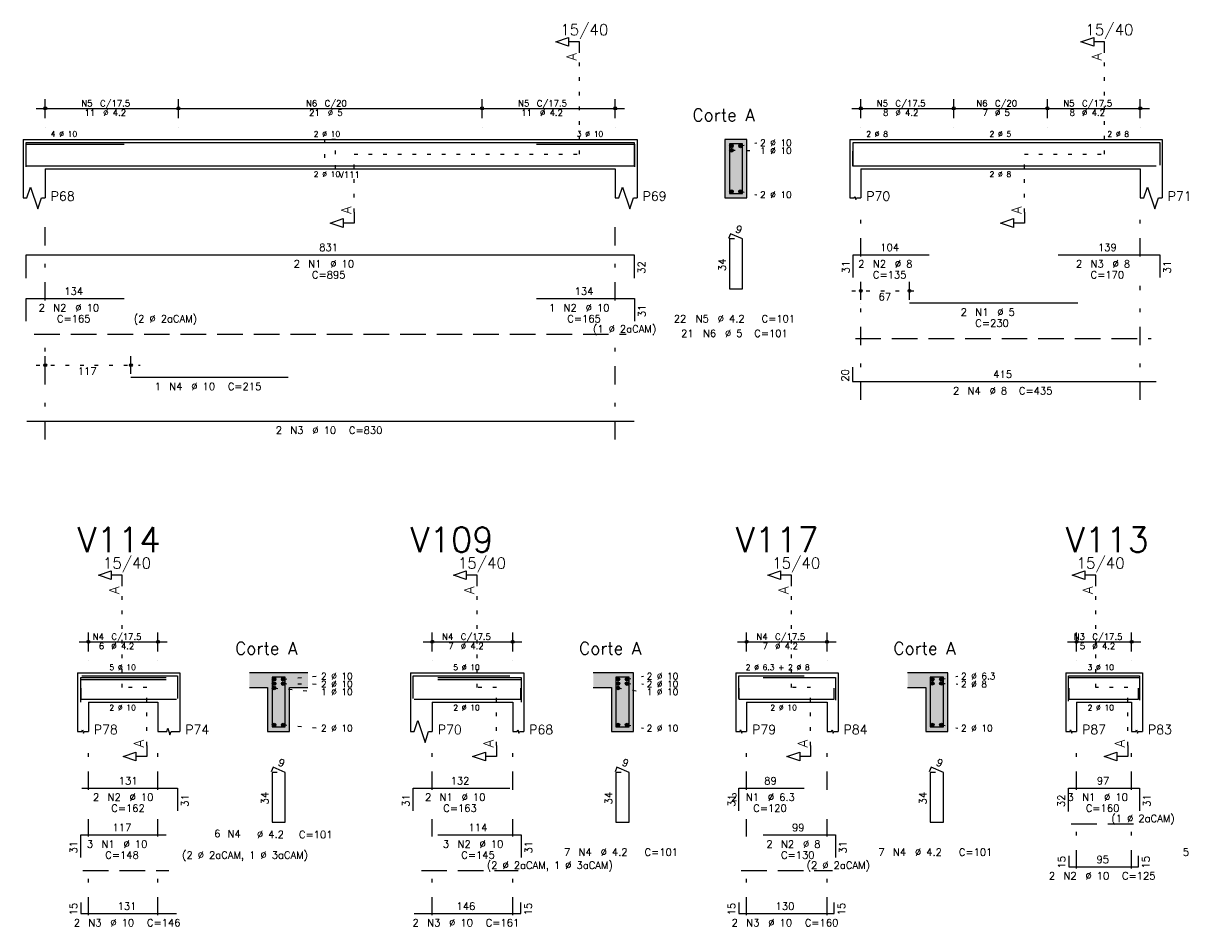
# Model space of a CAD drawing. Extents: x 0 to 119, y 0 to 84.
# Tile 8 of 11: x 69 to 101, y 42 to 67. Entities that reach past the tile are written whole.
import ezdxf

# ---------------------------------------------------------------- set-up
doc = ezdxf.new("R2010")
doc.units = 0
doc.header["$MEASUREMENT"] = 0
for name, pattern in [('ESTILO_TQS_0001', [1, 0.7, -0.3]), ('ESTILO_TQS_0002', [0.4, 0.1, -0.3]), ('ESTILO_TQS_0003', [1.5, 0.5, -0.4, 0.1, -0.5])]:
    doc.linetypes.add(name, pattern=pattern)
for name, color, linetype in [('1', 1, 'CONTINUOUS'), ('2', 2, 'CONTINUOUS'), ('4', 4, 'CONTINUOUS'), ('6', 6, 'CONTINUOUS'), ('7', 7, 'CONTINUOUS'), ('9', 9, 'CONTINUOUS')]:
    doc.layers.add(name, color=color, linetype=linetype)
doc.styles.get("Standard").update_dxf_attribs({"font": 'ROMANS.SHX'})

msp = doc.modelspace()

# ---------------------------------------------------------------- linework, layer by layer
at = {"layer": '1', "linetype": 'ESTILO_TQS_0002'}
for p, q in [((84.072, 63.32), (84.072, 66.09)), ((98.425, 63.32), (98.425, 66.09)), ((88.222, 63.425), (88.917, 63.414)), ((88.472, 63.545), (88.917, 63.63)), ((77.907, 61.735), (77.907, 63.32)), ((77.907, 63.32), (84.072, 63.32)), ((96.23, 61.735), (96.23, 63.32)), ((96.23, 63.32), (98.425, 63.32)), ((88.472, 62.295), (88.917, 62.21)), ((91.51, 59.58), (93.34, 59.58)), ((69.217, 57.55), (72.057, 57.55)), ((71.571, 48.74), (71.571, 51.51)), ((81.272, 48.74), (81.272, 51.51)), ((89.864, 48.74), (89.864, 51.51)), ((98.185, 48.74), (98.185, 51.51)), ((72.246, 48.74), (71.571, 48.74)), ((72.246, 47.155), (72.246, 48.74)), ((75.971, 48.965), (76.916, 49.05)), ((75.971, 48.845), (76.916, 48.834)), ((81.797, 48.74), (81.272, 48.74)), ((81.797, 47.155), (81.797, 48.74)), ((85.372, 48.965), (85.817, 49.05)), ((85.372, 48.845), (85.817, 48.834)), ((90.389, 48.74), (89.864, 48.74)), ((90.389, 47.155), (90.389, 48.74)), ((93.964, 48.965), (94.409, 49.05)), ((93.964, 48.853), (94.409, 48.834)), ((99.06, 48.74), (98.185, 48.74)), ((99.06, 47.155), (99.06, 48.74)), ((75.721, 48.725), (76.916, 48.618)), ((85.122, 48.725), (85.817, 48.618)), ((75.971, 47.715), (76.916, 47.63)), ((85.372, 47.715), (85.817, 47.63)), ((93.964, 47.715), (94.409, 47.63))]:
    msp.add_line(p, q, dxfattribs=at)
at = {"layer": '1', "linetype": 'ESTILO_TQS_0001'}
for p, q in [((69.167, 58.395), (85.347, 58.395)), ((91.61, 58.275), (99.7, 58.275)), ((97.51, 45.015), (99.31, 45.015)), ((70.496, 43.735), (72.846, 43.735)), ((79.747, 43.735), (82.397, 43.735)), ((88.489, 43.735), (90.989, 43.735))]:
    msp.add_line(p, q, dxfattribs=at)
at = {"layer": '1', "linetype": 'ESTILO_TQS_0002'}
msp.add_lwpolyline([(77.097, 63.72), (77.097, 62.92), (77.397, 62.92), (77.397, 63.72), (77.097, 63.72)], dxfattribs=at)
at = {"layer": '1', "linetype": 'Continuous'}
for centre in [(88.222, 63.545), (88.222, 63.425), (88.472, 63.545), (88.222, 62.295), (88.472, 62.295), (75.721, 48.965), (75.721, 48.845), (75.721, 48.725), (75.971, 48.965), (75.971, 48.845), (85.122, 48.965), (85.122, 48.845), (85.122, 48.725), (85.372, 48.965), (85.372, 48.845), (93.714, 48.965), (93.714, 48.853), (93.964, 48.965), (93.964, 48.853), (75.721, 47.715), (75.971, 47.715), (85.122, 47.715), (85.372, 47.715), (93.714, 47.715), (93.964, 47.715)]:
    msp.add_circle(centre, 0.05, dxfattribs=at)
at = {"layer": '2', "linetype": 'Continuous'}
for p, q in [((69.467, 64.3), (69.467, 64.82)), ((73.107, 64.3), (73.107, 64.82)), ((73.107, 64.3), (73.107, 64.82)), ((81.407, 64.3), (81.407, 64.82)), ((81.407, 64.3), (81.407, 64.82)), ((85.047, 64.3), (85.047, 64.82)), ((91.76, 64.3), (91.76, 64.82)), ((94.3, 64.3), (94.3, 64.82)), ((94.3, 64.3), (94.3, 64.82)), ((96.86, 64.3), (96.86, 64.82)), ((96.86, 64.3), (96.86, 64.82)), ((99.4, 64.3), (99.4, 64.82)), ((69.217, 64.57), (73.357, 64.57)), ((72.857, 64.57), (81.657, 64.57)), ((81.157, 64.57), (85.297, 64.57)), ((91.51, 64.57), (94.55, 64.57)), ((94.05, 64.57), (97.11, 64.57)), ((96.61, 64.57), (99.65, 64.57)), ((69.467, 64.05), (69.467, 64.05)), ((73.107, 64.05), (73.107, 64.05)), ((73.107, 64.05), (73.107, 64.05)), ((81.407, 64.05), (81.407, 64.05)), ((81.407, 64.05), (81.407, 64.05)), ((85.047, 64.05), (85.047, 64.05)), ((91.76, 64.05), (91.76, 64.05)), ((94.3, 64.05), (94.3, 64.05)), ((94.3, 64.05), (94.3, 64.05)), ((96.86, 64.05), (96.86, 64.05)), ((96.86, 64.05), (96.86, 64.05)), ((99.4, 64.05), (99.4, 64.05)), ((68.867, 63.72), (68.867, 62.92)), ((68.867, 63.72), (69.467, 63.72)), ((69.467, 63.72), (85.047, 63.72)), ((85.047, 63.72), (85.647, 63.72)), ((85.647, 63.72), (85.647, 62.92)), ((88.647, 63.72), (88.047, 63.72)), ((88.047, 63.72), (88.047, 62.12)), ((88.647, 62.12), (88.647, 63.72)), ((91.46, 63.72), (91.46, 62.92)), ((91.46, 63.72), (91.76, 63.72)), ((91.76, 63.72), (99.4, 63.72)), ((99.4, 63.72), (100, 63.72)), ((100, 63.72), (100, 62.92)), ((68.867, 62.92), (68.867, 62.12)), ((69.467, 62.92), (85.047, 62.92)), ((69.467, 62.92), (69.467, 62.12)), ((85.047, 62.92), (85.047, 62.12)), ((85.647, 62.92), (85.647, 62.12)), ((91.46, 62.92), (91.46, 62.12)), ((91.76, 62.92), (99.4, 62.92)), ((91.76, 62.92), (91.76, 62.12)), ((99.4, 62.92), (99.4, 62.12)), ((100, 62.92), (100, 62.12)), ((88.047, 62.12), (88.647, 62.12)), ((91.76, 59.34), (91.76, 59.83)), ((93.09, 59.34), (93.09, 59.83)), ((91.76, 59.24), (91.76, 59.24)), ((93.09, 59.24), (93.09, 59.24)), ((69.467, 57.31), (69.467, 57.8)), ((71.807, 57.31), (71.807, 57.8)), ((69.467, 57.21), (69.467, 57.21)), ((71.807, 57.21), (71.807, 57.21)), ((70.646, 49.72), (70.646, 50.24)), ((72.546, 49.72), (72.546, 50.24)), ((80.047, 49.72), (80.047, 50.24)), ((82.247, 49.72), (82.247, 50.24)), ((88.639, 49.72), (88.639, 50.24)), ((90.839, 49.72), (90.839, 50.24)), ((97.66, 49.72), (97.66, 50.24)), ((99.16, 49.72), (99.16, 50.24)), ((70.396, 49.99), (72.796, 49.99)), ((79.797, 49.99), (82.497, 49.99)), ((88.389, 49.99), (91.089, 49.99)), ((97.41, 49.99), (99.41, 49.99)), ((70.646, 49.47), (70.646, 49.47)), ((72.546, 49.47), (72.546, 49.47)), ((80.047, 49.47), (80.047, 49.47)), ((82.247, 49.47), (82.247, 49.47)), ((88.639, 49.47), (88.639, 49.47)), ((90.839, 49.47), (90.839, 49.47)), ((97.66, 49.47), (97.66, 49.47)), ((99.16, 49.47), (99.16, 49.47)), ((70.346, 49.14), (70.346, 48.34)), ((70.346, 49.14), (70.646, 49.14)), ((70.646, 49.14), (72.546, 49.14)), ((72.546, 49.14), (73.146, 49.14)), ((73.146, 49.14), (73.146, 48.34)), ((76.646, 49.14), (75.046, 49.14)), ((79.447, 49.14), (79.447, 48.34)), ((79.447, 49.14), (80.047, 49.14)), ((80.047, 49.14), (82.247, 49.14)), ((82.247, 49.14), (82.547, 49.14)), ((82.547, 49.14), (82.547, 48.34)), ((85.547, 49.14), (84.447, 49.14)), ((85.547, 47.54), (85.547, 49.14)), ((88.339, 49.14), (88.339, 48.34)), ((88.339, 49.14), (88.639, 49.14)), ((88.639, 49.14), (90.839, 49.14)), ((90.839, 49.14), (91.139, 49.14)), ((91.139, 49.14), (91.139, 48.34)), ((94.139, 49.14), (93.039, 49.14)), ((94.139, 47.54), (94.139, 49.14)), ((97.36, 49.14), (97.36, 48.34)), ((97.36, 49.14), (97.66, 49.14)), ((97.66, 49.14), (99.16, 49.14)), ((99.16, 49.14), (99.46, 49.14)), ((99.46, 49.14), (99.46, 48.34)), ((75.046, 48.74), (75.546, 48.74)), ((75.546, 48.74), (75.546, 47.54)), ((76.146, 47.54), (76.146, 48.74)), ((76.146, 48.74), (76.646, 48.74)), ((84.447, 48.74), (84.947, 48.74)), ((84.947, 48.74), (84.947, 47.54)), ((93.039, 48.74), (93.539, 48.74)), ((93.539, 48.74), (93.539, 47.54)), ((70.346, 48.34), (70.346, 47.54)), ((70.646, 48.34), (72.546, 48.34)), ((70.646, 48.34), (70.646, 47.54)), ((72.546, 48.34), (72.546, 47.54)), ((73.146, 48.34), (73.146, 47.54)), ((79.447, 48.34), (79.447, 47.54)), ((80.047, 48.34), (82.247, 48.34)), ((80.047, 48.34), (80.047, 47.54)), ((82.247, 48.34), (82.247, 47.54)), ((82.547, 48.34), (82.547, 47.54)), ((88.339, 48.34), (88.339, 47.54)), ((88.639, 48.34), (90.839, 48.34)), ((88.639, 48.34), (88.639, 47.54)), ((90.839, 48.34), (90.839, 47.54)), ((91.139, 48.34), (91.139, 47.54)), ((97.36, 48.34), (97.36, 47.54)), ((97.66, 48.34), (99.16, 48.34)), ((97.66, 48.34), (97.66, 47.54)), ((99.16, 48.34), (99.16, 47.54)), ((99.46, 48.34), (99.46, 47.54)), ((75.546, 47.54), (76.146, 47.54)), ((84.947, 47.54), (85.547, 47.54)), ((93.539, 47.54), (94.139, 47.54))]:
    msp.add_line(p, q, dxfattribs=at)
at = {"layer": '2', "linetype": 'ESTILO_TQS_0003'}
for p, q in [((69.467, 59.322), (69.467, 61.62)), ((85.047, 59.322), (85.047, 61.62)), ((91.76, 60.522), (91.76, 61.62)), ((99.4, 60.522), (99.4, 61.62)), ((91.76, 56.6), (91.76, 59.718)), ((99.4, 56.6), (99.4, 59.718)), ((69.467, 55.52), (69.467, 58.518)), ((85.047, 55.52), (85.047, 58.518)), ((70.646, 45.942), (70.646, 47.04)), ((72.546, 45.942), (72.546, 47.04)), ((80.047, 45.942), (80.047, 47.04)), ((82.247, 45.942), (82.247, 47.04)), ((88.639, 45.942), (88.639, 47.04)), ((90.839, 45.942), (90.839, 47.04)), ((97.66, 45.942), (97.66, 47.04)), ((99.16, 45.942), (99.16, 47.04)), ((70.646, 44.662), (70.646, 45.138)), ((72.546, 44.662), (72.546, 45.138)), ((80.047, 44.662), (80.047, 45.138)), ((82.247, 44.662), (82.247, 45.138)), ((88.639, 44.662), (88.639, 45.138)), ((90.839, 44.662), (90.839, 45.138)), ((97.66, 43.792), (97.66, 45.138)), ((99.16, 43.792), (99.16, 45.138)), ((70.646, 42.512), (70.646, 43.858)), ((72.546, 42.512), (72.546, 43.858)), ((80.047, 42.512), (80.047, 43.858)), ((82.247, 42.512), (82.247, 43.858)), ((88.639, 42.512), (88.639, 43.858)), ((90.839, 42.512), (90.839, 43.858))]:
    msp.add_line(p, q, dxfattribs=at)
at = {"layer": '2', "linetype": 'Continuous'}
for points in [[(84.072, 66.09), (84.072, 66.39), (83.772, 66.39), (83.772, 66.27), (83.422, 66.39), (83.772, 66.51), (83.772, 66.39)], [(98.425, 66.09), (98.425, 66.39), (98.125, 66.39), (98.125, 66.27), (97.775, 66.39), (98.125, 66.51), (98.125, 66.39)], [(68.867, 62.12), (68.967, 62.12), (69.067, 62.42), (69.267, 61.82), (69.367, 62.12), (69.467, 62.12)], [(85.047, 62.12), (85.147, 62.12), (85.247, 62.42), (85.447, 61.82), (85.547, 62.12), (85.647, 62.12)], [(91.46, 62.12), (91.58, 62.12), (91.595, 62.165), (91.625, 62.075), (91.64, 62.12), (91.76, 62.12)], [(99.4, 62.12), (99.5, 62.12), (99.6, 62.42), (99.8, 61.82), (99.9, 62.12), (100, 62.12)], [(77.907, 61.735), (77.907, 61.435), (77.607, 61.435), (77.607, 61.315), (77.257, 61.435), (77.607, 61.555), (77.607, 61.435)], [(96.23, 61.735), (96.23, 61.435), (95.93, 61.435), (95.93, 61.315), (95.58, 61.435), (95.93, 61.555), (95.93, 61.435)], [(71.571, 51.51), (71.571, 51.81), (71.271, 51.81), (71.271, 51.69), (70.921, 51.81), (71.271, 51.93), (71.271, 51.81)], [(81.272, 51.51), (81.272, 51.81), (80.972, 51.81), (80.972, 51.69), (80.622, 51.81), (80.972, 51.93), (80.972, 51.81)], [(89.864, 51.51), (89.864, 51.81), (89.564, 51.81), (89.564, 51.69), (89.214, 51.81), (89.564, 51.93), (89.564, 51.81)], [(98.185, 51.51), (98.185, 51.81), (97.885, 51.81), (97.885, 51.69), (97.535, 51.81), (97.885, 51.93), (97.885, 51.81)], [(79.447, 47.54), (79.547, 47.54), (79.647, 47.84), (79.847, 47.24), (79.947, 47.54), (80.047, 47.54)], [(70.346, 47.54), (70.466, 47.54), (70.481, 47.585), (70.511, 47.495), (70.526, 47.54), (70.646, 47.54)], [(72.546, 47.54), (72.786, 47.54), (72.816, 47.63), (72.876, 47.45), (72.906, 47.54), (73.146, 47.54)], [(82.247, 47.54), (82.367, 47.54), (82.382, 47.585), (82.412, 47.495), (82.427, 47.54), (82.547, 47.54)], [(88.339, 47.54), (88.459, 47.54), (88.474, 47.585), (88.504, 47.495), (88.519, 47.54), (88.639, 47.54)], [(90.839, 47.54), (90.959, 47.54), (90.974, 47.585), (91.004, 47.495), (91.019, 47.54), (91.139, 47.54)], [(97.36, 47.54), (97.48, 47.54), (97.495, 47.585), (97.525, 47.495), (97.54, 47.54), (97.66, 47.54)], [(99.16, 47.54), (99.28, 47.54), (99.295, 47.585), (99.325, 47.495), (99.34, 47.54), (99.46, 47.54)], [(72.246, 47.155), (72.246, 46.855), (71.946, 46.855), (71.946, 46.735), (71.596, 46.855), (71.946, 46.975), (71.946, 46.855)], [(81.797, 47.155), (81.797, 46.855), (81.497, 46.855), (81.497, 46.735), (81.147, 46.855), (81.497, 46.975), (81.497, 46.855)], [(90.389, 47.155), (90.389, 46.855), (90.089, 46.855), (90.089, 46.735), (89.739, 46.855), (90.089, 46.975), (90.089, 46.855)], [(99.06, 47.155), (99.06, 46.855), (98.76, 46.855), (98.76, 46.735), (98.41, 46.855), (98.76, 46.975), (98.76, 46.855)]]:
    msp.add_lwpolyline(points, dxfattribs=at)
for centre, radius in [((69.467, 64.57), 0.0416), ((69.467, 64.57), 0.0208), ((73.107, 64.57), 0.0416), ((73.107, 64.57), 0.0416), ((73.107, 64.57), 0.0208), ((73.107, 64.57), 0.0208), ((81.407, 64.57), 0.0416), ((81.407, 64.57), 0.0416), ((81.407, 64.57), 0.0208), ((81.407, 64.57), 0.0208), ((85.047, 64.57), 0.0416), ((85.047, 64.57), 0.0208), ((91.76, 64.57), 0.0416), ((91.76, 64.57), 0.0208), ((94.3, 64.57), 0.0416), ((94.3, 64.57), 0.0416), ((94.3, 64.57), 0.0208), ((94.3, 64.57), 0.0208), ((96.86, 64.57), 0.0416), ((96.86, 64.57), 0.0416), ((96.86, 64.57), 0.0208), ((96.86, 64.57), 0.0208), ((99.4, 64.57), 0.0416), ((99.4, 64.57), 0.0208), ((91.76, 59.58), 0.04), ((91.76, 59.58), 0.02), ((93.09, 59.58), 0.04), ((93.09, 59.58), 0.02), ((69.467, 57.55), 0.04), ((69.467, 57.55), 0.02), ((71.807, 57.55), 0.04), ((71.807, 57.55), 0.02), ((70.646, 49.99), 0.0416), ((72.546, 49.99), 0.0416), ((80.047, 49.99), 0.0416), ((82.247, 49.99), 0.0416), ((88.639, 49.99), 0.0416), ((90.839, 49.99), 0.0416), ((97.66, 49.99), 0.0416), ((99.16, 49.99), 0.0416), ((70.646, 49.99), 0.0208), ((72.546, 49.99), 0.0208), ((80.047, 49.99), 0.0208), ((82.247, 49.99), 0.0208), ((88.639, 49.99), 0.0208), ((90.839, 49.99), 0.0208), ((97.66, 49.99), 0.0208), ((99.16, 49.99), 0.0208)]:
    msp.add_circle(centre, radius, dxfattribs=at)
at = {"layer": '4', "linetype": 'Continuous'}
for p, q in [((68.947, 63), (68.947, 63.64)), ((68.947, 63.64), (85.567, 63.64)), ((68.947, 62.97), (68.947, 63.59)), ((68.947, 63.59), (71.627, 63.59)), ((82.897, 63.59), (85.577, 63.59)), ((85.567, 63.64), (85.567, 63)), ((85.577, 63.59), (85.577, 62.97)), ((91.53, 63.4), (91.53, 63)), ((91.55, 63.02), (91.55, 63.64)), ((91.55, 63.64), (93.63, 63.64)), ((93.09, 63.64), (97.69, 63.64)), ((97.151, 63.64), (99.931, 63.64)), ((99.931, 63.64), (99.931, 63.02)), ((68.967, 63), (85.567, 63)), ((71.807, 63), (76.107, 63)), ((91.53, 63), (99.83, 63)), ((70.466, 49.06), (73.086, 49.06)), ((73.086, 49.06), (73.086, 48.44)), ((79.527, 48.44), (79.527, 49.06)), ((79.527, 49.06), (82.167, 49.06)), ((88.429, 48.44), (88.429, 49.06)), ((88.429, 49.06), (90.209, 49.06)), ((97.44, 48.42), (97.44, 49.06)), ((97.44, 49.06), (99.38, 49.06)), ((99.38, 49.06), (99.38, 48.44)), ((70.436, 48.39), (70.436, 49.01)), ((70.436, 49.01), (72.776, 49.01)), ((70.436, 48.34), (70.436, 48.96)), ((70.436, 48.96), (72.776, 48.96)), ((80.197, 49.01), (82.477, 49.01)), ((80.197, 48.96), (82.477, 48.96)), ((82.477, 49.01), (82.477, 48.39)), ((82.477, 48.96), (82.477, 48.34)), ((89.089, 49.01), (91.069, 49.01)), ((91.069, 49.01), (91.069, 48.39)), ((97.44, 48.37), (97.44, 49.01)), ((97.44, 49.01), (99.38, 49.01)), ((99.38, 49.01), (99.38, 48.39)), ((70.436, 48.72), (70.436, 48.42)), ((82.467, 48.42), (82.467, 48.72)), ((88.429, 48.72), (88.429, 48.42)), ((91.029, 48.42), (91.029, 48.72)), ((97.45, 48.72), (97.45, 48.42)), ((99.35, 48.42), (99.35, 48.72)), ((70.436, 48.42), (73.056, 48.42)), ((79.547, 48.42), (82.467, 48.42)), ((88.429, 48.42), (91.029, 48.42)), ((97.45, 48.42), (99.35, 48.42))]:
    msp.add_line(p, q, dxfattribs=at)
for points in [[(88.167, 63.6), (88.167, 62.24), (88.527, 62.24), (88.527, 63.6), (88.167, 63.6)], [(75.666, 49.02), (75.666, 47.66), (76.026, 47.66), (76.026, 49.02), (75.666, 49.02)], [(85.067, 49.02), (85.067, 47.66), (85.427, 47.66), (85.427, 49.02), (85.067, 49.02)], [(93.659, 49.02), (93.659, 47.66), (94.019, 47.66), (94.019, 49.02), (93.659, 49.02)]]:
    msp.add_lwpolyline(points, dxfattribs=at)
at = {"layer": '6', "linetype": 'Continuous'}
for p, q in [((88.195, 61.14), (88.141, 61.011)), ((88.307, 61), (88.167, 61)), ((88.167, 61), (88.167, 59.64)), ((88.527, 61), (88.195, 61.14)), ((88.527, 59.64), (88.527, 61)), ((68.947, 59.93), (68.947, 60.57)), ((68.947, 60.57), (85.567, 60.57)), ((85.567, 60.57), (85.567, 59.93)), ((91.55, 59.95), (91.55, 60.57)), ((91.55, 60.57), (93.63, 60.57)), ((97.151, 60.57), (99.931, 60.57)), ((99.931, 60.57), (99.931, 59.95)), ((88.167, 59.64), (88.527, 59.64)), ((68.947, 58.75), (68.947, 59.37)), ((68.947, 59.37), (71.627, 59.37)), ((82.897, 59.37), (85.577, 59.37)), ((85.577, 59.37), (85.577, 58.75)), ((93.09, 59.25), (97.69, 59.25)), ((91.53, 57.5), (91.53, 57.1)), ((71.807, 57.22), (76.107, 57.22)), ((91.53, 57.1), (99.83, 57.1)), ((68.967, 56.02), (85.567, 56.02)), ((75.694, 46.56), (75.64, 46.431)), ((76.026, 46.42), (75.694, 46.56)), ((85.095, 46.56), (85.041, 46.431)), ((85.427, 46.42), (85.095, 46.56)), ((93.687, 46.56), (93.632, 46.431)), ((94.019, 46.42), (93.687, 46.56)), ((75.806, 46.42), (75.666, 46.42)), ((75.666, 46.42), (75.666, 45.06)), ((76.026, 45.06), (76.026, 46.42)), ((85.207, 46.42), (85.067, 46.42)), ((85.067, 46.42), (85.067, 45.06)), ((85.427, 45.06), (85.427, 46.42)), ((93.799, 46.42), (93.659, 46.42)), ((93.659, 46.42), (93.659, 45.06)), ((94.019, 45.06), (94.019, 46.42)), ((70.466, 45.99), (73.086, 45.99)), ((73.086, 45.99), (73.086, 45.37)), ((79.527, 45.37), (79.527, 45.99)), ((79.527, 45.99), (82.167, 45.99)), ((88.429, 45.37), (88.429, 45.99)), ((88.429, 45.99), (90.209, 45.99)), ((97.44, 45.35), (97.44, 45.99)), ((97.44, 45.99), (99.38, 45.99)), ((99.38, 45.99), (99.38, 45.37)), ((75.666, 45.06), (76.026, 45.06)), ((85.067, 45.06), (85.427, 45.06)), ((93.659, 45.06), (94.019, 45.06)), ((70.436, 44.09), (70.436, 44.71)), ((70.436, 44.71), (72.776, 44.71)), ((80.197, 44.71), (82.477, 44.71)), ((82.477, 44.71), (82.477, 44.09)), ((89.089, 44.71), (91.069, 44.71)), ((91.069, 44.71), (91.069, 44.09)), ((97.45, 44.14), (97.45, 43.84)), ((99.35, 43.84), (99.35, 44.14)), ((97.45, 43.84), (99.35, 43.84)), ((70.436, 42.86), (70.436, 42.56)), ((82.467, 42.56), (82.467, 42.86)), ((88.429, 42.86), (88.429, 42.56)), ((91.029, 42.56), (91.029, 42.86)), ((70.436, 42.56), (73.056, 42.56)), ((79.547, 42.56), (82.467, 42.56)), ((88.429, 42.56), (91.029, 42.56))]:
    msp.add_line(p, q, dxfattribs=at)
at = {"layer": '9', "linetype": 'Continuous'}
for points in [[(88.647, 62.12), (88.647, 63.72), (88.047, 63.72)], [(88.647, 62.12), (88.047, 63.72), (88.047, 62.12)], [(88.272, 63.545), (88.197, 63.588), (88.175, 63.562)], [(88.272, 63.545), (88.175, 63.562), (88.175, 63.528)], [(88.272, 63.545), (88.175, 63.528), (88.197, 63.502)], [(88.272, 63.425), (88.197, 63.468), (88.175, 63.442)], [(88.272, 63.425), (88.175, 63.442), (88.175, 63.408)], [(88.272, 63.425), (88.175, 63.408), (88.197, 63.382)], [(88.272, 63.545), (88.23, 63.594), (88.197, 63.588)], [(88.272, 63.545), (88.197, 63.502), (88.23, 63.496)], [(88.272, 63.425), (88.23, 63.474), (88.197, 63.468)], [(88.272, 63.425), (88.197, 63.382), (88.23, 63.376)], [(88.272, 63.545), (88.26, 63.577), (88.23, 63.594)], [(88.272, 63.545), (88.23, 63.496), (88.26, 63.513)], [(88.272, 63.425), (88.26, 63.457), (88.23, 63.474)], [(88.272, 63.425), (88.23, 63.376), (88.26, 63.393)], [(88.272, 63.545), (88.26, 63.513), (88.272, 63.545)], [(88.272, 63.425), (88.26, 63.393), (88.272, 63.425)], [(88.522, 63.545), (88.447, 63.588), (88.425, 63.562)], [(88.522, 63.545), (88.425, 63.562), (88.425, 63.528)], [(88.522, 63.545), (88.425, 63.528), (88.447, 63.502)], [(88.522, 63.545), (88.48, 63.594), (88.447, 63.588)], [(88.522, 63.545), (88.447, 63.502), (88.48, 63.496)], [(88.522, 63.545), (88.51, 63.577), (88.48, 63.594)], [(88.522, 63.545), (88.48, 63.496), (88.51, 63.513)], [(88.522, 63.545), (88.51, 63.513), (88.522, 63.545)], [(88.647, 62.12), (88.047, 62.12), (88.647, 62.12)], [(88.272, 62.295), (88.197, 62.338), (88.175, 62.312)], [(88.272, 62.295), (88.175, 62.312), (88.175, 62.278)], [(88.272, 62.295), (88.175, 62.278), (88.197, 62.252)], [(88.272, 62.295), (88.23, 62.344), (88.197, 62.338)], [(88.272, 62.295), (88.197, 62.252), (88.23, 62.246)], [(88.272, 62.295), (88.26, 62.327), (88.23, 62.344)], [(88.272, 62.295), (88.23, 62.246), (88.26, 62.263)], [(88.272, 62.295), (88.26, 62.263), (88.272, 62.295)], [(88.522, 62.295), (88.447, 62.338), (88.425, 62.312)], [(88.522, 62.295), (88.425, 62.312), (88.425, 62.278)], [(88.522, 62.295), (88.425, 62.278), (88.447, 62.252)], [(88.522, 62.295), (88.48, 62.344), (88.447, 62.338)], [(88.522, 62.295), (88.447, 62.252), (88.48, 62.246)], [(88.522, 62.295), (88.51, 62.327), (88.48, 62.344)], [(88.522, 62.295), (88.48, 62.246), (88.51, 62.263)], [(88.522, 62.295), (88.51, 62.263), (88.522, 62.295)], [(75.046, 49.14), (75.046, 48.74), (75.546, 48.74)], [(75.046, 49.14), (75.546, 48.74), (76.646, 49.14)], [(75.546, 48.74), (76.146, 48.74), (76.646, 49.14)], [(76.146, 48.74), (76.646, 48.74), (76.646, 49.14)], [(84.947, 48.74), (85.547, 49.14), (84.447, 49.14)], [(84.947, 48.74), (84.447, 49.14), (84.447, 48.74)], [(84.947, 48.74), (85.547, 47.54), (85.547, 49.14)], [(93.539, 48.74), (94.139, 49.14), (93.039, 49.14)], [(93.539, 48.74), (93.039, 49.14), (93.039, 48.74)], [(93.539, 48.74), (94.139, 47.54), (94.139, 49.14)], [(75.546, 47.54), (76.146, 47.54), (75.546, 48.74)], [(76.146, 47.54), (76.146, 48.74), (75.546, 48.74)], [(75.771, 48.965), (75.696, 49.008), (75.674, 48.982)], [(75.771, 48.965), (75.674, 48.982), (75.674, 48.948)], [(75.771, 48.965), (75.674, 48.948), (75.696, 48.922)], [(75.771, 48.845), (75.696, 48.888), (75.674, 48.862)], [(75.771, 48.845), (75.674, 48.862), (75.674, 48.828)], [(75.771, 48.845), (75.674, 48.828), (75.696, 48.802)], [(75.771, 48.725), (75.696, 48.768), (75.674, 48.742)], [(75.771, 48.725), (75.674, 48.742), (75.674, 48.708)], [(75.771, 48.965), (75.729, 49.014), (75.696, 49.008)], [(75.771, 48.965), (75.696, 48.922), (75.729, 48.916)], [(75.771, 48.845), (75.729, 48.894), (75.696, 48.888)], [(75.771, 48.845), (75.696, 48.802), (75.729, 48.796)], [(75.771, 48.725), (75.729, 48.774), (75.696, 48.768)], [(75.771, 48.965), (75.759, 48.997), (75.729, 49.014)], [(75.771, 48.965), (75.729, 48.916), (75.759, 48.933)], [(75.771, 48.845), (75.759, 48.877), (75.729, 48.894)], [(75.771, 48.845), (75.729, 48.796), (75.759, 48.813)], [(75.771, 48.725), (75.759, 48.757), (75.729, 48.774)], [(75.771, 48.965), (75.759, 48.933), (75.771, 48.965)], [(75.771, 48.845), (75.759, 48.813), (75.771, 48.845)], [(76.021, 48.965), (75.946, 49.008), (75.924, 48.982)], [(76.021, 48.965), (75.924, 48.982), (75.924, 48.948)], [(76.021, 48.965), (75.924, 48.948), (75.946, 48.922)], [(76.021, 48.845), (75.946, 48.888), (75.924, 48.862)], [(76.021, 48.845), (75.924, 48.862), (75.924, 48.828)], [(76.021, 48.845), (75.924, 48.828), (75.946, 48.802)], [(76.021, 48.965), (75.979, 49.014), (75.946, 49.008)], [(76.021, 48.965), (75.946, 48.922), (75.979, 48.916)], [(76.021, 48.845), (75.979, 48.894), (75.946, 48.888)], [(76.021, 48.845), (75.946, 48.802), (75.979, 48.796)], [(76.021, 48.965), (76.009, 48.997), (75.979, 49.014)], [(76.021, 48.965), (75.979, 48.916), (76.009, 48.933)], [(76.021, 48.845), (76.009, 48.877), (75.979, 48.894)], [(76.021, 48.845), (75.979, 48.796), (76.009, 48.813)], [(76.021, 48.965), (76.009, 48.933), (76.021, 48.965)], [(76.021, 48.845), (76.009, 48.813), (76.021, 48.845)], [(84.947, 48.74), (84.947, 47.54), (85.547, 47.54)], [(85.172, 48.965), (85.097, 49.008), (85.075, 48.982)], [(85.172, 48.965), (85.075, 48.982), (85.075, 48.948)], [(85.172, 48.965), (85.075, 48.948), (85.097, 48.922)], [(85.172, 48.845), (85.097, 48.888), (85.075, 48.862)], [(85.172, 48.845), (85.075, 48.862), (85.075, 48.828)], [(85.172, 48.845), (85.075, 48.828), (85.097, 48.802)], [(85.172, 48.725), (85.097, 48.768), (85.075, 48.742)], [(85.172, 48.725), (85.075, 48.742), (85.075, 48.708)], [(85.172, 48.965), (85.131, 49.014), (85.097, 49.008)], [(85.172, 48.965), (85.097, 48.922), (85.131, 48.916)], [(85.172, 48.845), (85.131, 48.894), (85.097, 48.888)], [(85.172, 48.845), (85.097, 48.802), (85.131, 48.796)], [(85.172, 48.725), (85.131, 48.774), (85.097, 48.768)], [(85.172, 48.965), (85.16, 48.997), (85.131, 49.014)], [(85.172, 48.965), (85.131, 48.916), (85.16, 48.933)], [(85.172, 48.845), (85.16, 48.877), (85.131, 48.894)], [(85.172, 48.845), (85.131, 48.796), (85.16, 48.813)], [(85.172, 48.725), (85.16, 48.757), (85.131, 48.774)], [(85.172, 48.965), (85.16, 48.933), (85.172, 48.965)], [(85.172, 48.845), (85.16, 48.813), (85.172, 48.845)], [(85.422, 48.965), (85.347, 49.008), (85.325, 48.982)], [(85.422, 48.965), (85.325, 48.982), (85.325, 48.948)], [(85.422, 48.965), (85.325, 48.948), (85.347, 48.922)], [(85.422, 48.845), (85.347, 48.888), (85.325, 48.862)], [(85.422, 48.845), (85.325, 48.862), (85.325, 48.828)], [(85.422, 48.845), (85.325, 48.828), (85.347, 48.802)], [(85.422, 48.965), (85.381, 49.014), (85.347, 49.008)], [(85.422, 48.965), (85.347, 48.922), (85.381, 48.916)], [(85.422, 48.845), (85.381, 48.894), (85.347, 48.888)], [(85.422, 48.845), (85.347, 48.802), (85.381, 48.796)], [(85.422, 48.965), (85.41, 48.997), (85.381, 49.014)], [(85.422, 48.965), (85.381, 48.916), (85.41, 48.933)], [(85.422, 48.845), (85.41, 48.877), (85.381, 48.894)], [(85.422, 48.845), (85.381, 48.796), (85.41, 48.813)], [(85.422, 48.965), (85.41, 48.933), (85.422, 48.965)], [(85.422, 48.845), (85.41, 48.813), (85.422, 48.845)], [(93.539, 48.74), (93.539, 47.54), (94.139, 47.54)], [(93.764, 48.965), (93.689, 49.008), (93.667, 48.982)], [(93.764, 48.965), (93.667, 48.982), (93.667, 48.948)], [(93.764, 48.965), (93.667, 48.948), (93.689, 48.922)], [(93.764, 48.853), (93.689, 48.896), (93.667, 48.87)], [(93.764, 48.853), (93.667, 48.87), (93.667, 48.836)], [(93.764, 48.853), (93.667, 48.836), (93.689, 48.81)], [(93.764, 48.965), (93.722, 49.014), (93.689, 49.008)], [(93.764, 48.965), (93.689, 48.922), (93.722, 48.916)], [(93.764, 48.853), (93.722, 48.902), (93.689, 48.896)], [(93.764, 48.853), (93.689, 48.81), (93.722, 48.804)], [(93.764, 48.965), (93.752, 48.997), (93.722, 49.014)], [(93.764, 48.965), (93.722, 48.916), (93.752, 48.933)], [(93.764, 48.853), (93.752, 48.885), (93.722, 48.902)], [(93.764, 48.853), (93.722, 48.804), (93.752, 48.821)], [(93.764, 48.965), (93.752, 48.933), (93.764, 48.965)], [(93.764, 48.853), (93.752, 48.821), (93.764, 48.853)], [(94.014, 48.965), (93.939, 49.008), (93.917, 48.982)], [(94.014, 48.965), (93.917, 48.982), (93.917, 48.948)], [(94.014, 48.965), (93.917, 48.948), (93.939, 48.922)], [(94.014, 48.853), (93.939, 48.896), (93.917, 48.87)], [(94.014, 48.853), (93.917, 48.87), (93.917, 48.836)], [(94.014, 48.853), (93.917, 48.836), (93.939, 48.81)], [(94.014, 48.965), (93.972, 49.014), (93.939, 49.008)], [(94.014, 48.965), (93.939, 48.922), (93.972, 48.916)], [(94.014, 48.853), (93.972, 48.902), (93.939, 48.896)], [(94.014, 48.853), (93.939, 48.81), (93.972, 48.804)], [(94.014, 48.965), (94.002, 48.997), (93.972, 49.014)], [(94.014, 48.965), (93.972, 48.916), (94.002, 48.933)], [(94.014, 48.853), (94.002, 48.885), (93.972, 48.902)], [(94.014, 48.853), (93.972, 48.804), (94.002, 48.821)], [(94.014, 48.965), (94.002, 48.933), (94.014, 48.965)], [(94.014, 48.853), (94.002, 48.821), (94.014, 48.853)], [(75.771, 48.725), (75.674, 48.708), (75.696, 48.682)], [(75.771, 48.725), (75.696, 48.682), (75.729, 48.676)], [(75.771, 48.725), (75.729, 48.676), (75.759, 48.693)], [(75.771, 48.725), (75.759, 48.693), (75.771, 48.725)], [(85.172, 48.725), (85.075, 48.708), (85.097, 48.682)], [(85.172, 48.725), (85.097, 48.682), (85.131, 48.676)], [(85.172, 48.725), (85.131, 48.676), (85.16, 48.693)], [(85.172, 48.725), (85.16, 48.693), (85.172, 48.725)], [(75.771, 47.715), (75.696, 47.758), (75.674, 47.732)], [(75.771, 47.715), (75.674, 47.732), (75.674, 47.698)], [(75.771, 47.715), (75.674, 47.698), (75.696, 47.672)], [(75.771, 47.715), (75.729, 47.764), (75.696, 47.758)], [(75.771, 47.715), (75.696, 47.672), (75.729, 47.666)], [(75.771, 47.715), (75.759, 47.747), (75.729, 47.764)], [(75.771, 47.715), (75.729, 47.666), (75.759, 47.683)], [(75.771, 47.715), (75.759, 47.683), (75.771, 47.715)], [(76.021, 47.715), (75.946, 47.758), (75.924, 47.732)], [(76.021, 47.715), (75.924, 47.732), (75.924, 47.698)], [(76.021, 47.715), (75.924, 47.698), (75.946, 47.672)], [(76.021, 47.715), (75.979, 47.764), (75.946, 47.758)], [(76.021, 47.715), (75.946, 47.672), (75.979, 47.666)], [(76.021, 47.715), (76.009, 47.747), (75.979, 47.764)], [(76.021, 47.715), (75.979, 47.666), (76.009, 47.683)], [(76.021, 47.715), (76.009, 47.683), (76.021, 47.715)], [(85.172, 47.715), (85.097, 47.758), (85.075, 47.732)], [(85.172, 47.715), (85.075, 47.732), (85.075, 47.698)], [(85.172, 47.715), (85.075, 47.698), (85.097, 47.672)], [(85.172, 47.715), (85.131, 47.764), (85.097, 47.758)], [(85.172, 47.715), (85.097, 47.672), (85.131, 47.666)], [(85.172, 47.715), (85.16, 47.747), (85.131, 47.764)], [(85.172, 47.715), (85.131, 47.666), (85.16, 47.683)], [(85.172, 47.715), (85.16, 47.683), (85.172, 47.715)], [(85.422, 47.715), (85.347, 47.758), (85.325, 47.732)], [(85.422, 47.715), (85.325, 47.732), (85.325, 47.698)], [(85.422, 47.715), (85.325, 47.698), (85.347, 47.672)], [(85.422, 47.715), (85.381, 47.764), (85.347, 47.758)], [(85.422, 47.715), (85.347, 47.672), (85.381, 47.666)], [(85.422, 47.715), (85.41, 47.747), (85.381, 47.764)], [(85.422, 47.715), (85.381, 47.666), (85.41, 47.683)], [(85.422, 47.715), (85.41, 47.683), (85.422, 47.715)], [(93.764, 47.715), (93.689, 47.758), (93.667, 47.732)], [(93.764, 47.715), (93.667, 47.732), (93.667, 47.698)], [(93.764, 47.715), (93.667, 47.698), (93.689, 47.672)], [(93.764, 47.715), (93.722, 47.764), (93.689, 47.758)], [(93.764, 47.715), (93.689, 47.672), (93.722, 47.666)], [(93.764, 47.715), (93.752, 47.747), (93.722, 47.764)], [(93.764, 47.715), (93.722, 47.666), (93.752, 47.683)], [(93.764, 47.715), (93.752, 47.683), (93.764, 47.715)], [(94.014, 47.715), (93.939, 47.758), (93.917, 47.732)], [(94.014, 47.715), (93.917, 47.732), (93.917, 47.698)], [(94.014, 47.715), (93.917, 47.698), (93.939, 47.672)], [(94.014, 47.715), (93.972, 47.764), (93.939, 47.758)], [(94.014, 47.715), (93.939, 47.672), (93.972, 47.666)], [(94.014, 47.715), (94.002, 47.747), (93.972, 47.764)], [(94.014, 47.715), (93.972, 47.666), (94.002, 47.683)], [(94.014, 47.715), (94.002, 47.683), (94.014, 47.715)]]:
    msp.add_solid(points, dxfattribs=at)

# ---------------------------------------------------------------- texts
at = {"layer": '2', "linetype": 'Continuous'}
for s, height, p in [('15/40', 0.3, (83.547, 66.57)), ('15/40', 0.3, (97.9, 66.57)), ('N5', 0.17, (70.454, 64.621)), ('C/17.5', 0.17, (70.964, 64.621)), ('N6', 0.17, (76.594, 64.621)), ('C/20', 0.17, (77.104, 64.621)), ('N5', 0.17, (82.394, 64.621)), ('C/17.5', 0.17, (82.904, 64.621)), ('N5', 0.17, (92.197, 64.621)), ('C/17.5', 0.17, (92.707, 64.621)), ('N6', 0.17, (94.917, 64.621)), ('C/20', 0.17, (95.427, 64.621)), ('N5', 0.17, (97.297, 64.621)), ('C/17.5', 0.17, (97.807, 64.621)), ('11', 0.17, (70.539, 64.366)), ('%%c 4.2', 0.17, (71.049, 64.366)), ('21', 0.17, (76.679, 64.366)), ('%%c 5', 0.17, (77.189, 64.366)), ('11', 0.17, (82.479, 64.366)), ('%%c 4.2', 0.17, (82.989, 64.366)), ('Corte A', 0.34, (87.157, 64.22)), ('8', 0.17, (92.367, 64.366)), ('%%c 4.2', 0.17, (92.707, 64.366)), ('7', 0.17, (95.087, 64.366)), ('%%c 5', 0.17, (95.427, 64.366)), ('8', 0.17, (97.467, 64.366)), ('%%c 4.2', 0.17, (97.807, 64.366)), ('4 %%c 10', 0.15, (69.617, 63.795)), ('2 %%c 10', 0.15, (76.807, 63.795)), ('3 %%c 10', 0.15, (83.997, 63.795)), ('2 %%c 10', 0.18, (89.007, 63.54)), ('2 %%c 8', 0.15, (91.91, 63.795)), ('2 %%c 5', 0.15, (95.28, 63.795)), ('2 %%c 8', 0.15, (98.5, 63.795)), ('1 %%c 10', 0.18, (89.007, 63.324)), ('2 %%c 10', 0.15, (76.807, 62.695)), ('V111', 0.17, (77.497, 62.67)), ('2 %%c 8', 0.15, (95.28, 62.695)), ('P68', 0.25, (69.617, 62.045)), ('P69', 0.25, (85.797, 62.045)), ('2 %%c 10', 0.18, (89.007, 62.12)), ('P70', 0.25, (91.91, 62.045)), ('P71', 0.25, (100.15, 62.045)), ('831', 0.2, (76.957, 60.67)), ('104', 0.2, (92.29, 60.67)), ('139', 0.2, (98.241, 60.67)), ('2', 0.2, (76.257, 60.22)), ('N1', 0.2, (76.657, 60.22)), ('%%c 10', 0.2, (77.257, 60.22)), ('2', 0.2, (91.69, 60.22)), ('N2', 0.2, (92.09, 60.22)), ('%%c 8', 0.2, (92.69, 60.22)), ('2', 0.2, (97.641, 60.22)), ('N3', 0.2, (98.041, 60.22)), ('%%c 8', 0.2, (98.641, 60.22)), ('C=895', 0.2, (76.757, 59.92)), ('C=135', 0.2, (92.09, 59.92)), ('C=170', 0.2, (98.041, 59.92)), ('134', 0.2, (69.987, 59.47)), ('134', 0.2, (83.937, 59.47)), ('67', 0.2, (92.245, 59.32)), ('2', 0.2, (69.287, 59.02)), ('N2', 0.2, (69.687, 59.02)), ('%%c 10', 0.2, (70.287, 59.02)), ('(2 %%c 2aCAM)', 0.2, (71.887, 58.72)), ('1', 0.2, (83.237, 59.02)), ('N2', 0.2, (83.637, 59.02)), ('%%c 10', 0.2, (84.237, 59.02)), ('2', 0.2, (94.49, 58.9)), ('N1', 0.2, (94.89, 58.9)), ('%%c 5', 0.2, (95.49, 58.9)), ('C=165', 0.2, (69.787, 58.72)), ('C=165', 0.2, (83.737, 58.72)), ('(1 %%c 2aCAM)', 0.2, (84.437, 58.44)), ('22', 0.2, (86.647, 58.72)), ('N5', 0.2, (87.247, 58.72)), ('%%c 4.2', 0.2, (87.847, 58.72)), ('C=101', 0.2, (89.047, 58.72)), ('C=230', 0.2, (94.89, 58.6)), ('21', 0.2, (86.847, 58.32)), ('N6', 0.2, (87.447, 58.32)), ('%%c 5', 0.2, (88.047, 58.32)), ('C=101', 0.2, (88.847, 58.32)), ('117', 0.2, (70.357, 57.29)), ('415', 0.2, (95.38, 57.2)), ('1', 0.2, (72.457, 56.87)), ('N4', 0.2, (72.857, 56.87)), ('%%c 10', 0.2, (73.457, 56.87)), ('C=215', 0.2, (74.457, 56.87)), ('2', 0.2, (94.28, 56.75)), ('N4', 0.2, (94.68, 56.75)), ('%%c 8', 0.2, (95.28, 56.75)), ('C=435', 0.2, (96.08, 56.75)), ('2', 0.2, (75.767, 55.67)), ('N3', 0.2, (76.167, 55.67)), ('%%c 10', 0.2, (76.767, 55.67)), ('C=830', 0.2, (77.767, 55.67)), ('15/40', 0.3, (71.046, 51.99)), ('15/40', 0.3, (80.747, 51.99)), ('15/40', 0.3, (89.339, 51.99)), ('15/40', 0.3, (97.66, 51.99)), ('N4', 0.17, (70.763, 50.041)), ('C/17.5', 0.17, (71.273, 50.041)), ('N4', 0.17, (80.314, 50.041)), ('C/17.5', 0.17, (80.824, 50.041)), ('N4', 0.17, (88.906, 50.041)), ('C/17.5', 0.17, (89.416, 50.041)), ('N3', 0.17, (97.577, 50.041)), ('C/17.5', 0.17, (98.087, 50.041)), ('6', 0.17, (70.933, 49.786)), ('%%c 4.2', 0.17, (71.273, 49.786)), ('Corte A', 0.34, (74.656, 49.64)), ('7', 0.17, (80.484, 49.786)), ('%%c 4.2', 0.17, (80.824, 49.786)), ('Corte A', 0.34, (84.057, 49.64)), ('7', 0.17, (89.076, 49.786)), ('%%c 4.2', 0.17, (89.416, 49.786)), ('Corte A', 0.34, (92.649, 49.64)), ('5', 0.17, (97.747, 49.786)), ('%%c 4.2', 0.17, (98.087, 49.786)), ('5 %%c 10', 0.15, (71.221, 49.215)), ('2 %%c 10', 0.18, (77.006, 48.96)), ('5 %%c 10', 0.15, (80.622, 49.215)), ('2 %%c 10', 0.18, (85.907, 48.96)), ('2 %%c 6.3 + 2 %%c 8', 0.15, (88.614, 49.215)), ('2 %%c 6.3', 0.18, (94.499, 48.96)), ('3 %%c 10', 0.15, (97.96, 49.215)), ('2 %%c 10', 0.18, (77.006, 48.744)), ('2 %%c 10', 0.18, (85.907, 48.744)), ('2 %%c 8', 0.18, (94.499, 48.744)), ('1 %%c 10', 0.18, (77.006, 48.528)), ('1 %%c 10', 0.18, (85.907, 48.528)), ('2 %%c 10', 0.15, (71.221, 48.115)), ('2 %%c 10', 0.15, (80.622, 48.115)), ('2 %%c 10', 0.15, (89.289, 48.115)), ('2 %%c 10', 0.15, (97.96, 48.115)), ('P78', 0.25, (70.796, 47.465)), ('P74', 0.25, (73.296, 47.465)), ('2 %%c 10', 0.18, (77.006, 47.54)), ('P70', 0.25, (80.197, 47.465)), ('P68', 0.25, (82.697, 47.465)), ('2 %%c 10', 0.18, (85.907, 47.54)), ('P79', 0.25, (88.789, 47.465)), ('P84', 0.25, (91.289, 47.465)), ('2 %%c 10', 0.18, (94.499, 47.54)), ('P87', 0.25, (97.81, 47.465)), ('P83', 0.25, (99.61, 47.465)), ('131', 0.2, (71.476, 46.09)), ('132', 0.2, (80.547, 46.09)), ('89', 0.2, (89.119, 46.09)), ('97', 0.2, (98.21, 46.09)), ('2', 0.2, (70.771, 45.64)), ('N2', 0.2, (71.171, 45.64)), ('%%c 10', 0.2, (71.771, 45.64)), ('2', 0.2, (79.847, 45.64)), ('N1', 0.2, (80.247, 45.64)), ('%%c 10', 0.2, (80.847, 45.64)), ('2', 0.2, (88.219, 45.64)), ('N1', 0.2, (88.619, 45.64)), ('%%c 6.3', 0.2, (89.219, 45.64)), ('3', 0.2, (97.41, 45.64)), ('N1', 0.2, (97.81, 45.64)), ('%%c 10', 0.2, (98.41, 45.64)), ('C=162', 0.2, (71.271, 45.34)), ('C=163', 0.2, (80.347, 45.34)), ('C=120', 0.2, (88.819, 45.34)), ('C=160', 0.2, (97.91, 45.34)), ('(1 %%c 2aCAM)', 0.2, (98.61, 45.06)), ('117', 0.2, (71.306, 44.81)), ('114', 0.2, (81.037, 44.81)), ('99', 0.2, (89.879, 44.81)), ('6', 0.2, (74.084, 44.647)), ('N4', 0.2, (74.452, 44.637)), ('%%c 4.2', 0.2, (75.253, 44.625)), ('C=101', 0.2, (76.402, 44.618)), ('3', 0.2, (70.606, 44.36)), ('N1', 0.2, (71.006, 44.36)), ('%%c 10', 0.2, (71.606, 44.36)), ('(2 %%c 2aCAM, 1 %%c 3aCAM)', 0.2, (73.206, 44.06)), ('3', 0.2, (80.337, 44.36)), ('N2', 0.2, (80.737, 44.36)), ('%%c 10', 0.2, (81.337, 44.36)), ('7', 0.2, (83.647, 44.14)), ('N4', 0.2, (84.047, 44.14)), ('%%c 4.2', 0.2, (84.647, 44.14)), ('C=101', 0.2, (85.847, 44.14)), ('2', 0.2, (89.179, 44.36)), ('N2', 0.2, (89.579, 44.36)), ('%%c 8', 0.2, (90.179, 44.36)), ('7', 0.2, (92.239, 44.14)), ('N4', 0.2, (92.639, 44.14)), ('%%c 4.2', 0.2, (93.239, 44.14)), ('C=101', 0.2, (94.439, 44.14)), ('5', 0.2, (100.56, 44.14)), ('C=148', 0.2, (71.106, 44.06)), ('C=145', 0.2, (80.837, 44.06)), ('(2 %%c 2aCAM, 1 %%c 3aCAM)', 0.2, (81.537, 43.78)), ('C=130', 0.2, (89.579, 44.06)), ('(2 %%c 2aCAM)', 0.2, (90.279, 43.78)), ('95', 0.2, (98.2, 43.94)), ('2', 0.2, (96.9, 43.49)), ('N2', 0.2, (97.3, 43.49)), ('%%c 10', 0.2, (97.9, 43.49)), ('C=125', 0.2, (98.9, 43.49)), ('131', 0.2, (71.446, 42.66)), ('146', 0.2, (80.707, 42.66)), ('130', 0.2, (89.429, 42.66)), ('2', 0.2, (70.246, 42.21)), ('N3', 0.2, (70.646, 42.21)), ('%%c 10', 0.2, (71.246, 42.21)), ('C=146', 0.2, (72.246, 42.21)), ('2', 0.2, (79.507, 42.21)), ('N3', 0.2, (79.907, 42.21)), ('%%c 10', 0.2, (80.507, 42.21)), ('C=161', 0.2, (81.507, 42.21)), ('2', 0.2, (88.229, 42.21)), ('N3', 0.2, (88.629, 42.21)), ('%%c 10', 0.2, (89.229, 42.21)), ('C=160', 0.2, (90.229, 42.21))]:
    msp.add_text(s, height=height, dxfattribs=at).set_placement(p)
for s, height, rotation, p in [('A', 0.272, 90, (83.99, 65.872)), ('A', 0.272, 90, (98.343, 65.872)), ('A', 0.272, 90, (77.825, 61.681)), ('A', 0.272, 90, (96.148, 61.681)), ('9', 0.2, 337.1146, (88.308, 61.201)), ('32', 0.2, 90, (85.867, 60.05)), ('34', 0.2, 90, (88.067, 60.12)), ('31', 0.2, 90, (91.45, 60.06)), ('31', 0.2, 90, (100.231, 60.06)), ('31', 0.2, 90, (85.877, 58.86)), ('20', 0.2, 90, (91.43, 57.1)), ('A', 0.272, 90, (71.489, 51.292)), ('A', 0.272, 90, (81.191, 51.292)), ('A', 0.272, 90, (89.782, 51.292)), ('A', 0.272, 90, (98.103, 51.292)), ('A', 0.272, 90, (72.164, 47.101)), ('A', 0.272, 90, (81.716, 47.101)), ('A', 0.272, 90, (90.307, 47.101)), ('A', 0.272, 90, (98.978, 47.101)), ('9', 0.2, 337.1146, (75.807, 46.621)), ('9', 0.2, 337.1146, (85.208, 46.621)), ('9', 0.2, 337.1146, (93.799, 46.621)), ('31', 0.2, 90, (73.386, 45.48)), ('34', 0.2, 90, (75.566, 45.54)), ('31', 0.2, 90, (79.427, 45.48)), ('34', 0.2, 90, (84.967, 45.54)), ('31', 0.2, 90, (88.329, 45.48)), ('34', 0.2, 90, (93.559, 45.54)), ('32', 0.2, 90, (97.34, 45.47)), ('31', 0.2, 90, (99.68, 45.48)), ('31', 0.2, 90, (70.336, 44.2)), ('31', 0.2, 90, (82.777, 44.2)), ('31', 0.2, 90, (91.369, 44.2)), ('15', 0.2, 90, (97.35, 43.79)), ('15', 0.2, 90, (99.65, 43.79)), ('15', 0.2, 90, (70.336, 42.51)), ('15', 0.2, 90, (82.767, 42.51)), ('15', 0.2, 90, (88.329, 42.51)), ('15', 0.2, 90, (91.329, 42.51))]:
    msp.add_text(s, height=height, rotation=rotation, dxfattribs=at).set_placement(p)
at = {"layer": '7', "linetype": 'Continuous'}
for s, p in [('V114', (70.346, 52.44)), ('V109', (79.447, 52.44)), ('V117', (88.339, 52.44)), ('V113', (97.36, 52.44))]:
    msp.add_text(s, height=0.68, dxfattribs=at).set_placement(p)

doc.saveas('drawing.dxf')
